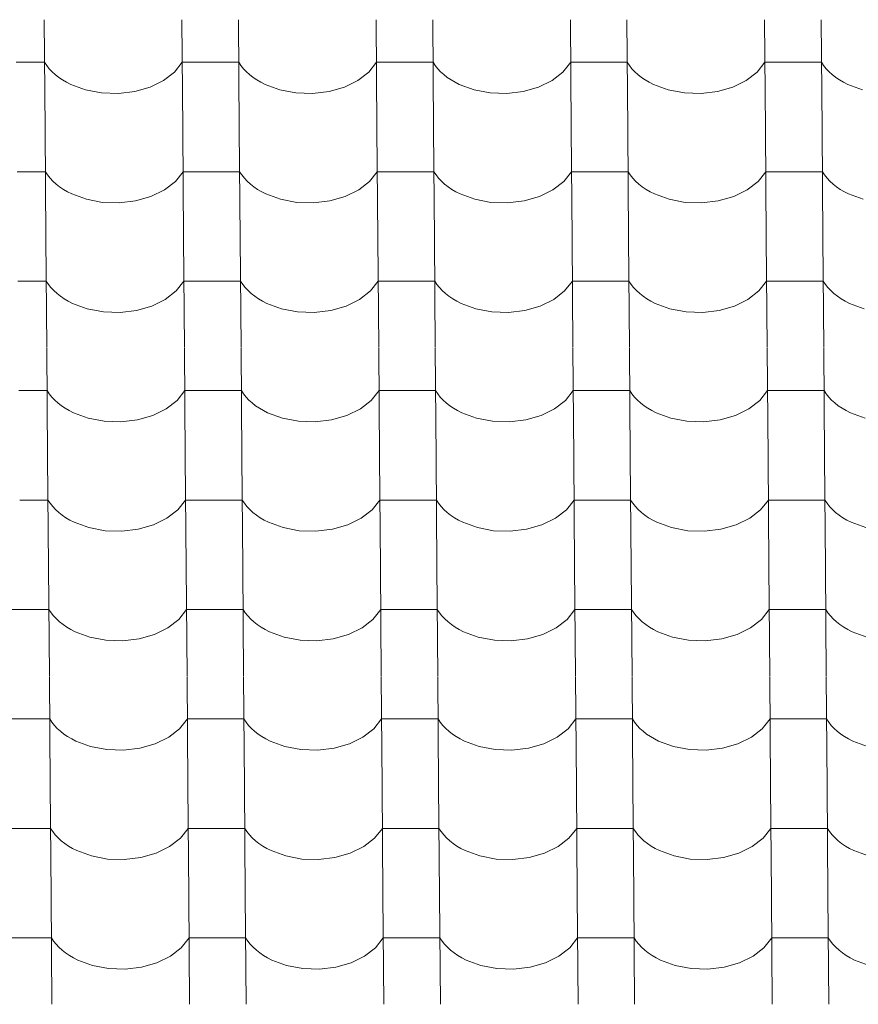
# Model space of a CAD drawing. Header units: millimetres. Extents: x -27785 to 104762, y -947 to 11132.
# Tile 79 of 146: x -10818 to -10105, y 8899 to 9735. Entities that reach past the tile are written whole.
import ezdxf

# ---------------------------------------------------------------- set-up
doc = ezdxf.new("R2010")
doc.units = ezdxf.units.MM
doc.header["$MEASUREMENT"] = 0
doc.layers.add('POHLED JIŽNÍ_1_Bourané_Výplně - Povrchové', color=7, linetype='Continuous')
doc.layers.add('POHLED JIŽNÍ_1_Konstrukce - nosné', color=7, linetype='Continuous')

# ---------------------------------------------------------------- blocks, each defined once
blk = doc.blocks.new('*X2', base_point=(-29303.7, -27473.93))
at = {"layer": 'POHLED JIŽNÍ_1_Bourané_Výplně - Povrchové', "color": 7, "linetype": 'Continuous', "lineweight": 13}
for p, q in [((-10796.91, 9735.37), (-10796.19, 9642.69)), ((-10679.95, 9735.37), (-10679.23, 9642.69)), ((-10631.91, 9735.37), (-10631.19, 9642.69)), ((-10514.95, 9735.37), (-10514.23, 9642.69)), ((-10466.92, 9735.37), (-10466.2, 9642.69)), ((-10349.95, 9735.37), (-10349.23, 9642.69)), ((-10301.92, 9735.37), (-10301.2, 9642.69)), ((-10184.96, 9735.37), (-10184.24, 9642.69)), ((-10136.92, 9735.37), (-10136.2, 9642.69)), ((-10796.63, 9699.21), (-10820.64, 9699.21)), ((-10796.63, 9699.21), (-10794.78, 9696.42)), ((-10686.27, 9690.83), (-10679.66, 9699.21)), ((-10655.65, 9699.21), (-10679.66, 9699.21)), ((-10631.63, 9699.21), (-10655.65, 9699.21)), ((-10631.63, 9699.21), (-10629.79, 9696.42)), ((-10521.27, 9690.83), (-10514.67, 9699.21)), ((-10490.65, 9699.21), (-10514.67, 9699.21)), ((-10466.63, 9699.21), (-10490.65, 9699.21)), ((-10466.63, 9699.21), (-10464.79, 9696.42)), ((-10356.28, 9690.83), (-10349.67, 9699.21)), ((-10325.66, 9699.21), (-10349.67, 9699.21)), ((-10301.64, 9699.21), (-10325.66, 9699.21)), ((-10301.64, 9699.21), (-10299.79, 9696.42)), ((-10191.28, 9690.83), (-10184.68, 9699.21)), ((-10160.66, 9699.21), (-10184.68, 9699.21)), ((-10136.64, 9699.21), (-10160.66, 9699.21)), ((-10136.64, 9699.21), (-10134.8, 9696.42)), ((-10794.78, 9696.42), (-10792.64, 9693.72)), ((-10792.64, 9693.72), (-10790.21, 9691.14)), ((-10790.21, 9691.14), (-10787.51, 9688.67)), ((-10695.52, 9683.65), (-10686.27, 9690.83)), ((-10629.79, 9696.42), (-10627.64, 9693.72)), ((-10627.64, 9693.72), (-10625.22, 9691.14)), ((-10625.22, 9691.14), (-10622.51, 9688.67)), ((-10530.53, 9683.65), (-10521.27, 9690.83)), ((-10464.79, 9696.42), (-10462.65, 9693.72)), ((-10462.65, 9693.72), (-10460.22, 9691.14)), ((-10460.22, 9691.14), (-10457.52, 9688.67)), ((-10365.53, 9683.65), (-10356.28, 9690.83)), ((-10299.79, 9696.42), (-10297.65, 9693.72)), ((-10297.65, 9693.72), (-10295.22, 9691.14)), ((-10295.22, 9691.14), (-10292.52, 9688.67)), ((-10200.53, 9683.65), (-10191.28, 9690.83)), ((-10134.8, 9696.42), (-10132.65, 9693.72)), ((-10132.65, 9693.72), (-10130.23, 9691.14)), ((-10130.23, 9691.14), (-10127.53, 9688.67)), ((-10787.51, 9688.67), (-10784.55, 9686.34)), ((-10784.55, 9686.34), (-10781.35, 9684.17)), ((-10781.35, 9684.17), (-10777.92, 9682.15)), ((-10777.92, 9682.15), (-10774.29, 9680.3)), ((-10706.95, 9678.06), (-10695.52, 9683.65)), ((-10622.51, 9688.67), (-10619.56, 9686.34)), ((-10619.56, 9686.34), (-10616.35, 9684.17)), ((-10616.35, 9684.17), (-10612.93, 9682.15)), ((-10612.93, 9682.15), (-10609.29, 9680.3)), ((-10541.96, 9678.06), (-10530.53, 9683.65)), ((-10457.52, 9688.67), (-10454.56, 9686.34)), ((-10454.56, 9686.34), (-10451.36, 9684.17)), ((-10451.36, 9684.17), (-10447.93, 9682.15)), ((-10447.93, 9682.15), (-10444.3, 9680.3)), ((-10376.96, 9678.06), (-10365.53, 9683.65)), ((-10292.52, 9688.67), (-10289.56, 9686.34)), ((-10289.56, 9686.34), (-10286.36, 9684.17)), ((-10286.36, 9684.17), (-10282.94, 9682.15)), ((-10282.94, 9682.15), (-10279.3, 9680.3)), ((-10211.97, 9678.06), (-10200.53, 9683.65)), ((-10127.53, 9688.67), (-10124.57, 9686.34)), ((-10124.57, 9686.34), (-10121.37, 9684.17)), ((-10121.37, 9684.17), (-10117.94, 9682.15)), ((-10117.94, 9682.15), (-10114.3, 9680.3)), ((-10774.29, 9680.3), (-10761.81, 9675.73)), ((-10761.81, 9675.73), (-10748.13, 9673.14)), ((-10748.13, 9673.14), (-10733.95, 9672.67)), ((-10733.95, 9672.67), (-10719.98, 9674.34)), ((-10719.98, 9674.34), (-10706.95, 9678.06)), ((-10609.29, 9680.3), (-10596.81, 9675.73)), ((-10596.81, 9675.73), (-10583.13, 9673.14)), ((-10583.13, 9673.14), (-10568.95, 9672.67)), ((-10568.95, 9672.67), (-10554.99, 9674.34)), ((-10554.99, 9674.34), (-10541.96, 9678.06)), ((-10444.3, 9680.3), (-10431.82, 9675.73)), ((-10431.82, 9675.73), (-10418.14, 9673.14)), ((-10418.14, 9673.14), (-10403.95, 9672.67)), ((-10403.95, 9672.67), (-10389.99, 9674.34)), ((-10389.99, 9674.34), (-10376.96, 9678.06)), ((-10279.3, 9680.3), (-10266.82, 9675.73)), ((-10266.82, 9675.73), (-10253.14, 9673.14)), ((-10253.14, 9673.14), (-10238.96, 9672.67)), ((-10238.96, 9672.67), (-10225, 9674.34)), ((-10225, 9674.34), (-10211.97, 9678.06)), ((-10114.3, 9680.3), (-10101.82, 9675.73)), ((-10796.18, 9642.36), (-10795.46, 9549.68)), ((-10679.22, 9642.36), (-10678.5, 9549.68)), ((-10631.19, 9642.36), (-10630.47, 9549.68)), ((-10514.23, 9642.36), (-10513.51, 9549.68)), ((-10466.19, 9642.36), (-10465.47, 9549.68)), ((-10349.23, 9642.36), (-10348.51, 9549.68)), ((-10301.2, 9642.36), (-10300.48, 9549.68)), ((-10184.23, 9642.36), (-10183.51, 9549.68)), ((-10136.2, 9642.36), (-10135.48, 9549.68)), ((-10795.9, 9606.2), (-10819.92, 9606.2)), ((-10795.9, 9606.2), (-10794.06, 9603.41)), ((-10685.54, 9597.82), (-10678.94, 9606.2)), ((-10654.92, 9606.2), (-10678.94, 9606.2)), ((-10630.91, 9606.2), (-10654.92, 9606.2)), ((-10630.91, 9606.2), (-10629.06, 9603.41)), ((-10520.55, 9597.82), (-10513.95, 9606.2)), ((-10489.93, 9606.2), (-10513.95, 9606.2)), ((-10465.91, 9606.2), (-10489.93, 9606.2)), ((-10465.91, 9606.2), (-10464.07, 9603.41)), ((-10355.55, 9597.82), (-10348.95, 9606.2)), ((-10324.93, 9606.2), (-10348.95, 9606.2)), ((-10300.92, 9606.2), (-10324.93, 9606.2)), ((-10300.92, 9606.2), (-10299.07, 9603.41)), ((-10190.56, 9597.82), (-10183.95, 9606.2)), ((-10159.94, 9606.2), (-10183.95, 9606.2)), ((-10135.92, 9606.2), (-10159.94, 9606.2)), ((-10135.92, 9606.2), (-10134.07, 9603.41)), ((-10794.06, 9603.41), (-10791.92, 9600.71)), ((-10791.92, 9600.71), (-10789.49, 9598.13)), ((-10789.49, 9598.13), (-10786.79, 9595.66)), ((-10694.8, 9590.65), (-10685.54, 9597.82)), ((-10629.06, 9603.41), (-10626.92, 9600.71)), ((-10626.92, 9600.71), (-10624.49, 9598.13)), ((-10624.49, 9598.13), (-10621.79, 9595.66)), ((-10529.8, 9590.65), (-10520.55, 9597.82)), ((-10464.07, 9603.41), (-10461.92, 9600.71)), ((-10461.92, 9600.71), (-10459.5, 9598.13)), ((-10459.5, 9598.13), (-10456.8, 9595.66)), ((-10364.81, 9590.65), (-10355.55, 9597.82)), ((-10299.07, 9603.41), (-10296.93, 9600.71)), ((-10296.93, 9600.71), (-10294.5, 9598.13)), ((-10294.5, 9598.13), (-10291.8, 9595.66)), ((-10199.81, 9590.65), (-10190.56, 9597.82)), ((-10134.07, 9603.41), (-10131.93, 9600.71)), ((-10131.93, 9600.71), (-10129.5, 9598.13)), ((-10129.5, 9598.13), (-10126.8, 9595.66)), ((-10786.79, 9595.66), (-10783.83, 9593.34)), ((-10783.83, 9593.34), (-10780.63, 9591.16)), ((-10780.63, 9591.16), (-10777.2, 9589.14)), ((-10777.2, 9589.14), (-10773.56, 9587.29)), ((-10706.23, 9585.05), (-10694.8, 9590.65)), ((-10621.79, 9595.66), (-10618.83, 9593.34)), ((-10618.83, 9593.34), (-10615.63, 9591.16)), ((-10615.63, 9591.16), (-10612.2, 9589.14)), ((-10612.2, 9589.14), (-10608.57, 9587.29)), ((-10541.24, 9585.05), (-10529.8, 9590.65)), ((-10456.8, 9595.66), (-10453.84, 9593.34)), ((-10453.84, 9593.34), (-10450.64, 9591.16)), ((-10450.64, 9591.16), (-10447.21, 9589.14)), ((-10447.21, 9589.14), (-10443.57, 9587.29)), ((-10376.24, 9585.05), (-10364.81, 9590.65)), ((-10291.8, 9595.66), (-10288.84, 9593.34)), ((-10288.84, 9593.34), (-10285.64, 9591.16)), ((-10285.64, 9591.16), (-10282.21, 9589.14)), ((-10282.21, 9589.14), (-10278.58, 9587.29)), ((-10211.24, 9585.05), (-10199.81, 9590.65)), ((-10126.8, 9595.66), (-10123.84, 9593.34)), ((-10123.84, 9593.34), (-10120.64, 9591.16)), ((-10120.64, 9591.16), (-10117.22, 9589.14)), ((-10117.22, 9589.14), (-10113.58, 9587.29)), ((-10773.56, 9587.29), (-10761.08, 9582.72)), ((-10761.08, 9582.72), (-10747.41, 9580.13)), ((-10733.22, 9579.66), (-10719.26, 9581.33)), ((-10719.26, 9581.33), (-10706.23, 9585.05)), ((-10608.57, 9587.29), (-10596.09, 9582.72)), ((-10596.09, 9582.72), (-10582.41, 9580.13)), ((-10568.23, 9579.66), (-10554.27, 9581.33)), ((-10554.27, 9581.33), (-10541.24, 9585.05)), ((-10443.57, 9587.29), (-10431.09, 9582.72)), ((-10431.09, 9582.72), (-10417.41, 9580.13)), ((-10403.23, 9579.66), (-10389.27, 9581.33)), ((-10389.27, 9581.33), (-10376.24, 9585.05)), ((-10278.58, 9587.29), (-10266.1, 9582.72)), ((-10266.1, 9582.72), (-10252.42, 9580.13)), ((-10238.24, 9579.66), (-10224.27, 9581.33)), ((-10224.27, 9581.33), (-10211.24, 9585.05)), ((-10113.58, 9587.29), (-10101.1, 9582.72)), ((-10747.41, 9580.13), (-10733.22, 9579.66)), ((-10582.41, 9580.13), (-10568.23, 9579.66)), ((-10417.41, 9580.13), (-10403.23, 9579.66)), ((-10252.42, 9580.13), (-10238.24, 9579.66)), ((-10795.46, 9549.35), (-10794.74, 9456.68)), ((-10678.5, 9549.35), (-10677.78, 9456.68)), ((-10630.46, 9549.35), (-10629.74, 9456.68)), ((-10513.5, 9549.35), (-10512.78, 9456.68)), ((-10465.47, 9549.35), (-10464.75, 9456.68)), ((-10348.51, 9549.35), (-10347.79, 9456.68)), ((-10300.47, 9549.35), (-10299.75, 9456.68)), ((-10183.51, 9549.35), (-10182.79, 9456.68)), ((-10135.48, 9549.35), (-10134.76, 9456.68)), ((-10795.18, 9513.19), (-10819.2, 9513.19)), ((-10795.18, 9513.19), (-10793.33, 9510.4)), ((-10793.33, 9510.4), (-10791.19, 9507.7)), ((-10791.19, 9507.7), (-10788.76, 9505.12)), ((-10684.82, 9504.81), (-10678.22, 9513.19)), ((-10654.2, 9513.19), (-10678.22, 9513.19)), ((-10630.18, 9513.19), (-10654.2, 9513.19)), ((-10630.18, 9513.19), (-10628.34, 9510.4)), ((-10628.34, 9510.4), (-10626.2, 9507.7)), ((-10626.2, 9507.7), (-10623.77, 9505.12)), ((-10519.82, 9504.81), (-10513.22, 9513.19)), ((-10489.2, 9513.19), (-10513.22, 9513.19)), ((-10465.19, 9513.19), (-10489.2, 9513.19)), ((-10465.19, 9513.19), (-10463.34, 9510.4)), ((-10463.34, 9510.4), (-10461.2, 9507.7)), ((-10461.2, 9507.7), (-10458.77, 9505.12)), ((-10354.83, 9504.81), (-10348.23, 9513.19)), ((-10324.21, 9513.19), (-10348.23, 9513.19)), ((-10300.19, 9513.19), (-10324.21, 9513.19)), ((-10300.19, 9513.19), (-10298.35, 9510.4)), ((-10298.35, 9510.4), (-10296.2, 9507.7)), ((-10296.2, 9507.7), (-10293.78, 9505.12)), ((-10189.83, 9504.81), (-10183.23, 9513.19)), ((-10159.21, 9513.19), (-10183.23, 9513.19)), ((-10135.2, 9513.19), (-10159.21, 9513.19)), ((-10135.2, 9513.19), (-10133.35, 9510.4)), ((-10133.35, 9510.4), (-10131.21, 9507.7)), ((-10131.21, 9507.7), (-10128.78, 9505.12)), ((-10788.76, 9505.12), (-10786.06, 9502.65)), ((-10786.06, 9502.65), (-10783.1, 9500.33)), ((-10783.1, 9500.33), (-10779.9, 9498.15)), ((-10779.9, 9498.15), (-10776.48, 9496.13)), ((-10705.51, 9492.05), (-10694.07, 9497.64)), ((-10694.07, 9497.64), (-10684.82, 9504.81)), ((-10623.77, 9505.12), (-10621.07, 9502.65)), ((-10621.07, 9502.65), (-10618.11, 9500.33)), ((-10618.11, 9500.33), (-10614.91, 9498.15)), ((-10614.91, 9498.15), (-10611.48, 9496.13)), ((-10540.51, 9492.05), (-10529.08, 9497.64)), ((-10529.08, 9497.64), (-10519.82, 9504.81)), ((-10458.77, 9505.12), (-10456.07, 9502.65)), ((-10456.07, 9502.65), (-10453.11, 9500.33)), ((-10453.11, 9500.33), (-10449.91, 9498.15)), ((-10449.91, 9498.15), (-10446.48, 9496.13)), ((-10375.52, 9492.05), (-10364.08, 9497.64)), ((-10364.08, 9497.64), (-10354.83, 9504.81)), ((-10293.78, 9505.12), (-10291.08, 9502.65)), ((-10291.08, 9502.65), (-10288.12, 9500.33)), ((-10288.12, 9500.33), (-10284.92, 9498.15)), ((-10284.92, 9498.15), (-10281.49, 9496.13)), ((-10210.52, 9492.05), (-10199.09, 9497.64)), ((-10199.09, 9497.64), (-10189.83, 9504.81)), ((-10128.78, 9505.12), (-10126.08, 9502.65)), ((-10126.08, 9502.65), (-10123.12, 9500.33)), ((-10123.12, 9500.33), (-10119.92, 9498.15)), ((-10119.92, 9498.15), (-10116.49, 9496.13)), ((-10776.48, 9496.13), (-10772.84, 9494.28)), ((-10772.84, 9494.28), (-10760.36, 9489.71)), ((-10760.36, 9489.71), (-10746.68, 9487.12)), ((-10718.54, 9488.32), (-10705.51, 9492.05)), ((-10611.48, 9496.13), (-10607.84, 9494.28)), ((-10607.84, 9494.28), (-10595.36, 9489.71)), ((-10595.36, 9489.71), (-10581.69, 9487.12)), ((-10553.54, 9488.32), (-10540.51, 9492.05)), ((-10446.48, 9496.13), (-10442.85, 9494.28)), ((-10442.85, 9494.28), (-10430.37, 9489.71)), ((-10430.37, 9489.71), (-10416.69, 9487.12)), ((-10388.55, 9488.32), (-10375.52, 9492.05)), ((-10281.49, 9496.13), (-10277.85, 9494.28)), ((-10277.85, 9494.28), (-10265.37, 9489.71)), ((-10265.37, 9489.71), (-10251.69, 9487.12)), ((-10223.55, 9488.32), (-10210.52, 9492.05)), ((-10116.49, 9496.13), (-10112.86, 9494.28)), ((-10112.86, 9494.28), (-10100.38, 9489.71)), ((-10746.68, 9487.12), (-10732.5, 9486.65)), ((-10732.5, 9486.65), (-10718.54, 9488.32)), ((-10581.69, 9487.12), (-10567.5, 9486.65)), ((-10567.5, 9486.65), (-10553.54, 9488.32)), ((-10416.69, 9487.12), (-10402.51, 9486.65)), ((-10402.51, 9486.65), (-10388.55, 9488.32)), ((-10251.69, 9487.12), (-10237.51, 9486.65)), ((-10237.51, 9486.65), (-10223.55, 9488.32)), ((-10794.74, 9456.34), (-10794.02, 9363.67)), ((-10677.78, 9456.34), (-10677.05, 9363.67)), ((-10629.74, 9456.34), (-10629.02, 9363.67)), ((-10512.78, 9456.34), (-10512.06, 9363.67)), ((-10464.75, 9456.34), (-10464.02, 9363.67)), ((-10347.78, 9456.34), (-10347.06, 9363.67)), ((-10299.75, 9456.34), (-10299.03, 9363.67)), ((-10182.79, 9456.34), (-10182.07, 9363.67)), ((-10134.75, 9456.34), (-10134.03, 9363.67)), ((-10794.46, 9420.18), (-10818.47, 9420.18)), ((-10794.46, 9420.18), (-10792.61, 9417.39)), ((-10792.61, 9417.39), (-10790.47, 9414.7)), ((-10790.47, 9414.7), (-10788.04, 9412.11)), ((-10684.1, 9411.8), (-10677.49, 9420.18)), ((-10653.48, 9420.18), (-10677.49, 9420.18)), ((-10629.46, 9420.18), (-10653.48, 9420.18)), ((-10629.46, 9420.18), (-10627.61, 9417.39)), ((-10627.61, 9417.39), (-10625.47, 9414.7)), ((-10625.47, 9414.7), (-10623.04, 9412.11)), ((-10519.1, 9411.8), (-10512.5, 9420.18)), ((-10488.48, 9420.18), (-10512.5, 9420.18)), ((-10464.46, 9420.18), (-10488.48, 9420.18)), ((-10464.46, 9420.18), (-10462.62, 9417.39)), ((-10462.62, 9417.39), (-10460.48, 9414.7)), ((-10460.48, 9414.7), (-10458.05, 9412.11)), ((-10354.1, 9411.8), (-10347.5, 9420.18)), ((-10323.48, 9420.18), (-10347.5, 9420.18)), ((-10299.47, 9420.18), (-10323.48, 9420.18)), ((-10299.47, 9420.18), (-10297.62, 9417.39)), ((-10297.62, 9417.39), (-10295.48, 9414.7)), ((-10295.48, 9414.7), (-10293.05, 9412.11)), ((-10189.11, 9411.8), (-10182.51, 9420.18)), ((-10158.49, 9420.18), (-10182.51, 9420.18)), ((-10134.47, 9420.18), (-10158.49, 9420.18)), ((-10134.47, 9420.18), (-10132.63, 9417.39)), ((-10132.63, 9417.39), (-10130.48, 9414.7)), ((-10130.48, 9414.7), (-10128.06, 9412.11)), ((-10788.04, 9412.11), (-10785.34, 9409.64)), ((-10785.34, 9409.64), (-10782.38, 9407.32)), ((-10782.38, 9407.32), (-10779.18, 9405.14)), ((-10779.18, 9405.14), (-10775.75, 9403.12)), ((-10693.35, 9404.63), (-10684.1, 9411.8)), ((-10623.04, 9412.11), (-10620.34, 9409.64)), ((-10620.34, 9409.64), (-10617.39, 9407.32)), ((-10617.39, 9407.32), (-10614.18, 9405.14)), ((-10614.18, 9405.14), (-10610.76, 9403.12)), ((-10528.35, 9404.63), (-10519.1, 9411.8)), ((-10458.05, 9412.11), (-10455.35, 9409.64)), ((-10455.35, 9409.64), (-10452.39, 9407.32)), ((-10452.39, 9407.32), (-10449.19, 9405.14)), ((-10449.19, 9405.14), (-10445.76, 9403.12)), ((-10363.36, 9404.63), (-10354.1, 9411.8)), ((-10293.05, 9412.11), (-10290.35, 9409.64)), ((-10290.35, 9409.64), (-10287.39, 9407.32)), ((-10287.39, 9407.32), (-10284.19, 9405.14)), ((-10284.19, 9405.14), (-10280.76, 9403.12)), ((-10198.36, 9404.63), (-10189.11, 9411.8)), ((-10128.06, 9412.11), (-10125.36, 9409.64)), ((-10125.36, 9409.64), (-10122.4, 9407.32)), ((-10122.4, 9407.32), (-10119.2, 9405.14)), ((-10119.2, 9405.14), (-10115.77, 9403.12)), ((-10775.75, 9403.12), (-10772.12, 9401.27)), ((-10772.12, 9401.27), (-10759.64, 9396.7)), ((-10759.64, 9396.7), (-10745.96, 9394.11)), ((-10717.81, 9395.31), (-10704.78, 9399.04)), ((-10704.78, 9399.04), (-10693.35, 9404.63)), ((-10610.76, 9403.12), (-10607.12, 9401.27)), ((-10607.12, 9401.27), (-10594.64, 9396.7)), ((-10594.64, 9396.7), (-10580.96, 9394.11)), ((-10552.82, 9395.31), (-10539.79, 9399.04)), ((-10539.79, 9399.04), (-10528.35, 9404.63)), ((-10445.76, 9403.12), (-10442.12, 9401.27)), ((-10442.12, 9401.27), (-10429.65, 9396.7)), ((-10429.65, 9396.7), (-10415.97, 9394.11)), ((-10387.82, 9395.31), (-10374.79, 9399.04)), ((-10374.79, 9399.04), (-10363.36, 9404.63)), ((-10280.76, 9403.12), (-10277.13, 9401.27)), ((-10277.13, 9401.27), (-10264.65, 9396.7)), ((-10264.65, 9396.7), (-10250.97, 9394.11)), ((-10222.83, 9395.31), (-10209.8, 9399.04)), ((-10209.8, 9399.04), (-10198.36, 9404.63)), ((-10115.77, 9403.12), (-10112.13, 9401.27)), ((-10112.13, 9401.27), (-10099.65, 9396.7)), ((-10745.96, 9394.11), (-10731.78, 9393.64)), ((-10731.78, 9393.64), (-10717.81, 9395.31)), ((-10580.96, 9394.11), (-10566.78, 9393.64)), ((-10566.78, 9393.64), (-10552.82, 9395.31)), ((-10415.97, 9394.11), (-10401.78, 9393.64)), ((-10401.78, 9393.64), (-10387.82, 9395.31)), ((-10250.97, 9394.11), (-10236.79, 9393.64)), ((-10236.79, 9393.64), (-10222.83, 9395.31)), ((-10794.01, 9363.33), (-10793.29, 9270.66)), ((-10677.05, 9363.33), (-10676.33, 9270.66)), ((-10629.02, 9363.33), (-10628.3, 9270.66)), ((-10512.06, 9363.33), (-10511.33, 9270.66)), ((-10464.02, 9363.33), (-10463.3, 9270.66)), ((-10347.06, 9363.33), (-10346.34, 9270.66)), ((-10299.03, 9363.33), (-10298.3, 9270.66)), ((-10182.06, 9363.33), (-10181.34, 9270.66)), ((-10134.03, 9363.33), (-10133.31, 9270.66)), ((-10793.73, 9327.18), (-10817.75, 9327.18)), ((-10793.73, 9327.18), (-10791.89, 9324.38)), ((-10791.89, 9324.38), (-10789.74, 9321.69)), ((-10789.74, 9321.69), (-10787.32, 9319.1)), ((-10683.37, 9318.79), (-10676.77, 9327.18)), ((-10652.75, 9327.18), (-10676.77, 9327.18)), ((-10628.74, 9327.18), (-10652.75, 9327.18)), ((-10628.74, 9327.18), (-10626.89, 9324.38)), ((-10626.89, 9324.38), (-10624.75, 9321.69)), ((-10624.75, 9321.69), (-10622.32, 9319.1)), ((-10518.38, 9318.79), (-10511.77, 9327.18)), ((-10487.76, 9327.18), (-10511.77, 9327.18)), ((-10463.74, 9327.18), (-10487.76, 9327.18)), ((-10463.74, 9327.18), (-10461.89, 9324.38)), ((-10461.89, 9324.38), (-10459.75, 9321.69)), ((-10459.75, 9321.69), (-10457.32, 9319.1)), ((-10353.38, 9318.79), (-10346.78, 9327.18)), ((-10322.76, 9327.18), (-10346.78, 9327.18)), ((-10298.74, 9327.18), (-10322.76, 9327.18)), ((-10298.74, 9327.18), (-10296.9, 9324.38)), ((-10296.9, 9324.38), (-10294.76, 9321.69)), ((-10294.76, 9321.69), (-10292.33, 9319.1)), ((-10188.39, 9318.79), (-10181.78, 9327.18)), ((-10157.77, 9327.18), (-10181.78, 9327.18)), ((-10133.75, 9327.18), (-10157.77, 9327.18)), ((-10133.75, 9327.18), (-10131.9, 9324.38)), ((-10131.9, 9324.38), (-10129.76, 9321.69)), ((-10129.76, 9321.69), (-10127.33, 9319.1)), ((-10787.32, 9319.1), (-10784.62, 9316.64)), ((-10784.62, 9316.64), (-10781.66, 9314.31)), ((-10781.66, 9314.31), (-10778.46, 9312.13)), ((-10692.63, 9311.62), (-10683.37, 9318.79)), ((-10622.32, 9319.1), (-10619.62, 9316.64)), ((-10619.62, 9316.64), (-10616.66, 9314.31)), ((-10616.66, 9314.31), (-10613.46, 9312.13)), ((-10527.63, 9311.62), (-10518.38, 9318.79)), ((-10457.32, 9319.1), (-10454.62, 9316.64)), ((-10454.62, 9316.64), (-10451.67, 9314.31)), ((-10451.67, 9314.31), (-10448.46, 9312.13)), ((-10362.64, 9311.62), (-10353.38, 9318.79)), ((-10292.33, 9319.1), (-10289.63, 9316.64)), ((-10289.63, 9316.64), (-10286.67, 9314.31)), ((-10286.67, 9314.31), (-10283.47, 9312.13)), ((-10197.64, 9311.62), (-10188.39, 9318.79)), ((-10127.33, 9319.1), (-10124.63, 9316.64)), ((-10124.63, 9316.64), (-10121.67, 9314.31)), ((-10121.67, 9314.31), (-10118.47, 9312.13)), ((-10778.46, 9312.13), (-10775.03, 9310.11)), ((-10775.03, 9310.11), (-10771.39, 9308.26)), ((-10771.39, 9308.26), (-10758.91, 9303.69)), ((-10717.09, 9302.3), (-10704.06, 9306.03)), ((-10704.06, 9306.03), (-10692.63, 9311.62)), ((-10613.46, 9312.13), (-10610.03, 9310.11)), ((-10610.03, 9310.11), (-10606.4, 9308.26)), ((-10606.4, 9308.26), (-10593.92, 9303.69)), ((-10552.09, 9302.3), (-10539.06, 9306.03)), ((-10539.06, 9306.03), (-10527.63, 9311.62)), ((-10448.46, 9312.13), (-10445.04, 9310.11)), ((-10445.04, 9310.11), (-10441.4, 9308.26)), ((-10441.4, 9308.26), (-10428.92, 9303.69)), ((-10387.1, 9302.3), (-10374.07, 9306.03)), ((-10374.07, 9306.03), (-10362.64, 9311.62)), ((-10283.47, 9312.13), (-10280.04, 9310.11)), ((-10280.04, 9310.11), (-10276.4, 9308.26)), ((-10276.4, 9308.26), (-10263.93, 9303.69)), ((-10222.1, 9302.3), (-10209.07, 9306.03)), ((-10209.07, 9306.03), (-10197.64, 9311.62)), ((-10118.47, 9312.13), (-10115.04, 9310.11)), ((-10115.04, 9310.11), (-10111.41, 9308.26)), ((-10111.41, 9308.26), (-10098.93, 9303.69)), ((-10758.91, 9303.69), (-10745.23, 9301.1)), ((-10745.23, 9301.1), (-10731.05, 9300.63)), ((-10731.05, 9300.63), (-10717.09, 9302.3)), ((-10593.92, 9303.69), (-10580.24, 9301.1)), ((-10580.24, 9301.1), (-10566.06, 9300.63)), ((-10566.06, 9300.63), (-10552.09, 9302.3)), ((-10428.92, 9303.69), (-10415.24, 9301.1)), ((-10415.24, 9301.1), (-10401.06, 9300.63)), ((-10401.06, 9300.63), (-10387.1, 9302.3)), ((-10263.93, 9303.69), (-10250.25, 9301.1)), ((-10250.25, 9301.1), (-10236.06, 9300.63)), ((-10236.06, 9300.63), (-10222.1, 9302.3)), ((-10793.29, 9270.32), (-10792.57, 9177.65)), ((-10676.33, 9270.32), (-10675.61, 9177.65)), ((-10628.29, 9270.32), (-10627.57, 9177.65)), ((-10511.33, 9270.32), (-10510.61, 9177.65)), ((-10463.3, 9270.32), (-10462.58, 9177.65)), ((-10346.34, 9270.32), (-10345.62, 9177.65)), ((-10298.3, 9270.32), (-10297.58, 9177.65)), ((-10181.34, 9270.32), (-10180.62, 9177.65)), ((-10133.31, 9270.32), (-10132.58, 9177.65)), ((-10817.03, 9234.17), (-10841.04, 9234.17)), ((-10793.01, 9234.17), (-10817.03, 9234.17)), ((-10793.01, 9234.17), (-10791.16, 9231.37)), ((-10791.16, 9231.37), (-10789.02, 9228.68)), ((-10682.65, 9225.78), (-10676.05, 9234.17)), ((-10652.03, 9234.17), (-10676.05, 9234.17)), ((-10628.01, 9234.17), (-10652.03, 9234.17)), ((-10628.01, 9234.17), (-10626.17, 9231.37)), ((-10626.17, 9231.37), (-10624.02, 9228.68)), ((-10517.65, 9225.78), (-10511.05, 9234.17)), ((-10487.03, 9234.17), (-10511.05, 9234.17)), ((-10463.02, 9234.17), (-10487.03, 9234.17)), ((-10463.02, 9234.17), (-10461.17, 9231.37)), ((-10461.17, 9231.37), (-10459.03, 9228.68)), ((-10352.66, 9225.78), (-10346.05, 9234.17)), ((-10322.04, 9234.17), (-10346.05, 9234.17)), ((-10298.02, 9234.17), (-10322.04, 9234.17)), ((-10298.02, 9234.17), (-10296.17, 9231.37)), ((-10296.17, 9231.37), (-10294.03, 9228.68)), ((-10187.66, 9225.78), (-10181.06, 9234.17)), ((-10157.04, 9234.17), (-10181.06, 9234.17)), ((-10133.02, 9234.17), (-10157.04, 9234.17)), ((-10133.02, 9234.17), (-10131.18, 9231.37)), ((-10131.18, 9231.37), (-10129.04, 9228.68)), ((-10789.02, 9228.68), (-10786.59, 9226.09)), ((-10786.59, 9226.09), (-10783.89, 9223.63)), ((-10783.89, 9223.63), (-10780.93, 9221.3)), ((-10780.93, 9221.3), (-10777.73, 9219.12)), ((-10691.9, 9218.61), (-10682.65, 9225.78)), ((-10624.02, 9228.68), (-10621.6, 9226.09)), ((-10621.6, 9226.09), (-10618.9, 9223.63)), ((-10618.9, 9223.63), (-10615.94, 9221.3)), ((-10615.94, 9221.3), (-10612.74, 9219.12)), ((-10526.91, 9218.61), (-10517.65, 9225.78)), ((-10459.03, 9228.68), (-10456.6, 9226.09)), ((-10456.6, 9226.09), (-10453.9, 9223.63)), ((-10453.9, 9223.63), (-10450.94, 9221.3)), ((-10450.94, 9221.3), (-10447.74, 9219.12)), ((-10361.91, 9218.61), (-10352.66, 9225.78)), ((-10294.03, 9228.68), (-10291.61, 9226.09)), ((-10291.61, 9226.09), (-10288.9, 9223.63)), ((-10288.9, 9223.63), (-10285.95, 9221.3)), ((-10285.95, 9221.3), (-10282.74, 9219.12)), ((-10196.92, 9218.61), (-10187.66, 9225.78)), ((-10129.04, 9228.68), (-10126.61, 9226.09)), ((-10126.61, 9226.09), (-10123.91, 9223.63)), ((-10123.91, 9223.63), (-10120.95, 9221.3)), ((-10120.95, 9221.3), (-10117.75, 9219.12)), ((-10777.73, 9219.12), (-10774.3, 9217.1)), ((-10774.3, 9217.1), (-10770.67, 9215.25)), ((-10770.67, 9215.25), (-10758.19, 9210.68)), ((-10716.37, 9209.29), (-10703.34, 9213.02)), ((-10703.34, 9213.02), (-10691.9, 9218.61)), ((-10612.74, 9219.12), (-10609.31, 9217.1)), ((-10609.31, 9217.1), (-10605.67, 9215.25)), ((-10605.67, 9215.25), (-10593.19, 9210.68)), ((-10551.37, 9209.29), (-10538.34, 9213.02)), ((-10538.34, 9213.02), (-10526.91, 9218.61)), ((-10447.74, 9219.12), (-10444.31, 9217.1)), ((-10444.31, 9217.1), (-10440.68, 9215.25)), ((-10440.68, 9215.25), (-10428.2, 9210.68)), ((-10386.37, 9209.29), (-10373.34, 9213.02)), ((-10373.34, 9213.02), (-10361.91, 9218.61)), ((-10282.74, 9219.12), (-10279.32, 9217.1)), ((-10279.32, 9217.1), (-10275.68, 9215.25)), ((-10275.68, 9215.25), (-10263.2, 9210.68)), ((-10221.38, 9209.29), (-10208.35, 9213.02)), ((-10208.35, 9213.02), (-10196.92, 9218.61)), ((-10117.75, 9219.12), (-10114.32, 9217.1)), ((-10114.32, 9217.1), (-10110.69, 9215.25)), ((-10110.69, 9215.25), (-10098.21, 9210.68)), ((-10758.19, 9210.68), (-10744.51, 9208.09)), ((-10744.51, 9208.09), (-10730.33, 9207.62)), ((-10730.33, 9207.62), (-10716.37, 9209.29)), ((-10593.19, 9210.68), (-10579.51, 9208.09)), ((-10579.51, 9208.09), (-10565.33, 9207.62)), ((-10565.33, 9207.62), (-10551.37, 9209.29)), ((-10428.2, 9210.68), (-10414.52, 9208.09)), ((-10414.52, 9208.09), (-10400.34, 9207.62)), ((-10400.34, 9207.62), (-10386.37, 9209.29)), ((-10263.2, 9210.68), (-10249.52, 9208.09)), ((-10249.52, 9208.09), (-10235.34, 9207.62)), ((-10235.34, 9207.62), (-10221.38, 9209.29)), ((-10792.57, 9177.31), (-10791.85, 9084.64)), ((-10675.6, 9177.31), (-10674.88, 9084.64)), ((-10627.57, 9177.31), (-10626.85, 9084.64)), ((-10510.61, 9177.31), (-10509.89, 9084.64)), ((-10462.57, 9177.31), (-10461.85, 9084.64)), ((-10345.61, 9177.31), (-10344.89, 9084.64)), ((-10297.58, 9177.31), (-10296.86, 9084.64)), ((-10180.62, 9177.31), (-10179.9, 9084.64)), ((-10132.58, 9177.31), (-10131.86, 9084.64)), ((-10816.3, 9141.16), (-10840.32, 9141.16)), ((-10792.28, 9141.16), (-10816.3, 9141.16)), ((-10792.28, 9141.16), (-10790.44, 9138.36)), ((-10790.44, 9138.36), (-10788.3, 9135.67)), ((-10681.93, 9132.77), (-10675.32, 9141.16)), ((-10651.31, 9141.16), (-10675.32, 9141.16)), ((-10627.29, 9141.16), (-10651.31, 9141.16)), ((-10627.29, 9141.16), (-10625.44, 9138.36)), ((-10625.44, 9138.36), (-10623.3, 9135.67)), ((-10516.93, 9132.77), (-10510.33, 9141.16)), ((-10486.31, 9141.16), (-10510.33, 9141.16)), ((-10462.29, 9141.16), (-10486.31, 9141.16)), ((-10462.29, 9141.16), (-10460.45, 9138.36)), ((-10460.45, 9138.36), (-10458.3, 9135.67)), ((-10351.93, 9132.77), (-10345.33, 9141.16)), ((-10321.31, 9141.16), (-10345.33, 9141.16)), ((-10297.3, 9141.16), (-10321.31, 9141.16)), ((-10297.3, 9141.16), (-10295.45, 9138.36)), ((-10295.45, 9138.36), (-10293.31, 9135.67)), ((-10186.94, 9132.77), (-10180.34, 9141.16)), ((-10156.32, 9141.16), (-10180.34, 9141.16)), ((-10132.3, 9141.16), (-10156.32, 9141.16)), ((-10132.3, 9141.16), (-10130.46, 9138.36)), ((-10130.46, 9138.36), (-10128.31, 9135.67)), ((-10788.3, 9135.67), (-10785.87, 9133.08)), ((-10785.87, 9133.08), (-10783.17, 9130.62)), ((-10783.17, 9130.62), (-10780.21, 9128.29)), ((-10691.18, 9125.6), (-10681.93, 9132.77)), ((-10623.3, 9135.67), (-10620.87, 9133.08)), ((-10620.87, 9133.08), (-10618.17, 9130.62)), ((-10618.17, 9130.62), (-10615.21, 9128.29)), ((-10526.18, 9125.6), (-10516.93, 9132.77)), ((-10458.3, 9135.67), (-10455.88, 9133.08)), ((-10455.88, 9133.08), (-10453.18, 9130.62)), ((-10453.18, 9130.62), (-10450.22, 9128.29)), ((-10361.19, 9125.6), (-10351.93, 9132.77)), ((-10293.31, 9135.67), (-10290.88, 9133.08)), ((-10290.88, 9133.08), (-10288.18, 9130.62)), ((-10288.18, 9130.62), (-10285.22, 9128.29)), ((-10196.19, 9125.6), (-10186.94, 9132.77)), ((-10128.31, 9135.67), (-10125.89, 9133.08)), ((-10125.89, 9133.08), (-10123.19, 9130.62)), ((-10123.19, 9130.62), (-10120.23, 9128.29)), ((-10780.21, 9128.29), (-10777.01, 9126.11)), ((-10777.01, 9126.11), (-10773.58, 9124.09)), ((-10773.58, 9124.09), (-10769.95, 9122.24)), ((-10769.95, 9122.24), (-10757.47, 9117.67)), ((-10702.61, 9120.01), (-10691.18, 9125.6)), ((-10615.21, 9128.29), (-10612.01, 9126.11)), ((-10612.01, 9126.11), (-10608.59, 9124.09)), ((-10608.59, 9124.09), (-10604.95, 9122.24)), ((-10604.95, 9122.24), (-10592.47, 9117.67)), ((-10537.62, 9120.01), (-10526.18, 9125.6)), ((-10450.22, 9128.29), (-10447.02, 9126.11)), ((-10447.02, 9126.11), (-10443.59, 9124.09)), ((-10443.59, 9124.09), (-10439.95, 9122.24)), ((-10439.95, 9122.24), (-10427.47, 9117.67)), ((-10372.62, 9120.01), (-10361.19, 9125.6)), ((-10285.22, 9128.29), (-10282.02, 9126.11)), ((-10282.02, 9126.11), (-10278.59, 9124.09)), ((-10278.59, 9124.09), (-10274.96, 9122.24)), ((-10274.96, 9122.24), (-10262.48, 9117.67)), ((-10207.63, 9120.01), (-10196.19, 9125.6)), ((-10120.23, 9128.29), (-10117.02, 9126.11)), ((-10117.02, 9126.11), (-10113.6, 9124.09)), ((-10113.6, 9124.09), (-10109.96, 9122.24)), ((-10109.96, 9122.24), (-10097.48, 9117.67)), ((-10757.47, 9117.67), (-10743.79, 9115.08)), ((-10743.79, 9115.08), (-10729.6, 9114.61)), ((-10729.6, 9114.61), (-10715.64, 9116.28)), ((-10715.64, 9116.28), (-10702.61, 9120.01)), ((-10592.47, 9117.67), (-10578.79, 9115.08)), ((-10578.79, 9115.08), (-10564.61, 9114.61)), ((-10564.61, 9114.61), (-10550.65, 9116.28)), ((-10550.65, 9116.28), (-10537.62, 9120.01)), ((-10427.47, 9117.67), (-10413.8, 9115.08)), ((-10413.8, 9115.08), (-10399.61, 9114.61)), ((-10399.61, 9114.61), (-10385.65, 9116.28)), ((-10385.65, 9116.28), (-10372.62, 9120.01)), ((-10262.48, 9117.67), (-10248.8, 9115.08)), ((-10248.8, 9115.08), (-10234.62, 9114.61)), ((-10234.62, 9114.61), (-10220.66, 9116.28)), ((-10220.66, 9116.28), (-10207.63, 9120.01)), ((-10791.84, 9084.3), (-10791.12, 8991.63)), ((-10674.88, 9084.3), (-10674.16, 8991.63)), ((-10626.85, 9084.3), (-10626.13, 8991.63)), ((-10509.88, 9084.3), (-10509.16, 8991.63)), ((-10461.85, 9084.3), (-10461.13, 8991.63)), ((-10344.89, 9084.3), (-10344.17, 8991.63)), ((-10296.85, 9084.3), (-10296.13, 8991.63)), ((-10179.89, 9084.3), (-10179.17, 8991.63)), ((-10131.86, 9084.3), (-10131.14, 8991.63)), ((-10815.58, 9048.15), (-10839.6, 9048.15)), ((-10791.56, 9048.15), (-10815.58, 9048.15)), ((-10791.56, 9048.15), (-10789.72, 9045.36)), ((-10789.72, 9045.36), (-10787.57, 9042.66)), ((-10681.2, 9039.76), (-10674.6, 9048.15)), ((-10650.58, 9048.15), (-10674.6, 9048.15)), ((-10626.57, 9048.15), (-10650.58, 9048.15)), ((-10626.57, 9048.15), (-10624.72, 9045.36)), ((-10624.72, 9045.36), (-10622.58, 9042.66)), ((-10516.21, 9039.76), (-10509.6, 9048.15)), ((-10485.59, 9048.15), (-10509.6, 9048.15)), ((-10461.57, 9048.15), (-10485.59, 9048.15)), ((-10461.57, 9048.15), (-10459.72, 9045.36)), ((-10459.72, 9045.36), (-10457.58, 9042.66)), ((-10351.21, 9039.76), (-10344.61, 9048.15)), ((-10320.59, 9048.15), (-10344.61, 9048.15)), ((-10296.57, 9048.15), (-10320.59, 9048.15)), ((-10296.57, 9048.15), (-10294.73, 9045.36)), ((-10294.73, 9045.36), (-10292.59, 9042.66)), ((-10186.21, 9039.76), (-10179.61, 9048.15)), ((-10155.59, 9048.15), (-10179.61, 9048.15)), ((-10131.58, 9048.15), (-10155.59, 9048.15)), ((-10131.58, 9048.15), (-10129.73, 9045.36)), ((-10129.73, 9045.36), (-10127.59, 9042.66)), ((-10787.57, 9042.66), (-10785.15, 9040.07)), ((-10785.15, 9040.07), (-10782.45, 9037.61)), ((-10782.45, 9037.61), (-10779.49, 9035.28)), ((-10690.46, 9032.59), (-10681.2, 9039.76)), ((-10622.58, 9042.66), (-10620.15, 9040.07)), ((-10620.15, 9040.07), (-10617.45, 9037.61)), ((-10617.45, 9037.61), (-10614.49, 9035.28)), ((-10525.46, 9032.59), (-10516.21, 9039.76)), ((-10457.58, 9042.66), (-10455.15, 9040.07)), ((-10455.15, 9040.07), (-10452.45, 9037.61)), ((-10452.45, 9037.61), (-10449.49, 9035.28)), ((-10360.46, 9032.59), (-10351.21, 9039.76)), ((-10292.59, 9042.66), (-10290.16, 9040.07)), ((-10290.16, 9040.07), (-10287.46, 9037.61)), ((-10287.46, 9037.61), (-10284.5, 9035.28)), ((-10195.47, 9032.59), (-10186.21, 9039.76)), ((-10127.59, 9042.66), (-10125.16, 9040.07)), ((-10125.16, 9040.07), (-10122.46, 9037.61)), ((-10122.46, 9037.61), (-10119.5, 9035.28)), ((-10779.49, 9035.28), (-10776.29, 9033.1)), ((-10776.29, 9033.1), (-10772.86, 9031.08)), ((-10772.86, 9031.08), (-10769.22, 9029.24)), ((-10769.22, 9029.24), (-10756.74, 9024.66)), ((-10701.89, 9027), (-10690.46, 9032.59)), ((-10614.49, 9035.28), (-10611.29, 9033.1)), ((-10611.29, 9033.1), (-10607.86, 9031.08)), ((-10607.86, 9031.08), (-10604.23, 9029.24)), ((-10604.23, 9029.24), (-10591.75, 9024.66)), ((-10536.89, 9027), (-10525.46, 9032.59)), ((-10449.49, 9035.28), (-10446.29, 9033.1)), ((-10446.29, 9033.1), (-10442.87, 9031.08)), ((-10442.87, 9031.08), (-10439.23, 9029.24)), ((-10439.23, 9029.24), (-10426.75, 9024.66)), ((-10371.9, 9027), (-10360.46, 9032.59)), ((-10284.5, 9035.28), (-10281.3, 9033.1)), ((-10281.3, 9033.1), (-10277.87, 9031.08)), ((-10277.87, 9031.08), (-10274.23, 9029.24)), ((-10274.23, 9029.24), (-10261.75, 9024.66)), ((-10206.9, 9027), (-10195.47, 9032.59)), ((-10119.5, 9035.28), (-10116.3, 9033.1)), ((-10116.3, 9033.1), (-10112.87, 9031.08)), ((-10112.87, 9031.08), (-10109.24, 9029.24)), ((-10109.24, 9029.24), (-10096.76, 9024.66)), ((-10756.74, 9024.66), (-10743.06, 9022.08)), ((-10743.06, 9022.08), (-10728.88, 9021.6)), ((-10728.88, 9021.6), (-10714.92, 9023.27)), ((-10714.92, 9023.27), (-10701.89, 9027)), ((-10591.75, 9024.66), (-10578.07, 9022.08)), ((-10578.07, 9022.08), (-10563.89, 9021.6)), ((-10563.89, 9021.6), (-10549.92, 9023.27)), ((-10549.92, 9023.27), (-10536.89, 9027)), ((-10426.75, 9024.66), (-10413.07, 9022.08)), ((-10413.07, 9022.08), (-10398.89, 9021.6)), ((-10398.89, 9021.6), (-10384.93, 9023.27)), ((-10384.93, 9023.27), (-10371.9, 9027)), ((-10261.75, 9024.66), (-10248.08, 9022.08)), ((-10248.08, 9022.08), (-10233.89, 9021.6)), ((-10233.89, 9021.6), (-10219.93, 9023.27)), ((-10219.93, 9023.27), (-10206.9, 9027)), ((-10791.12, 8991.3), (-10790.4, 8898.62)), ((-10674.16, 8991.3), (-10673.44, 8898.62)), ((-10626.12, 8991.3), (-10625.4, 8898.62)), ((-10509.16, 8991.3), (-10508.44, 8898.62)), ((-10461.13, 8991.3), (-10460.41, 8898.62)), ((-10344.17, 8991.3), (-10343.44, 8898.62)), ((-10296.13, 8991.3), (-10295.41, 8898.62)), ((-10179.17, 8991.3), (-10178.45, 8898.62)), ((-10131.14, 8991.3), (-10130.41, 8898.62)), ((-10814.85, 8955.14), (-10838.87, 8955.14)), ((-10790.84, 8955.14), (-10814.85, 8955.14)), ((-10790.84, 8955.14), (-10788.99, 8952.35)), ((-10680.48, 8946.75), (-10673.88, 8955.14)), ((-10649.86, 8955.14), (-10673.88, 8955.14)), ((-10625.84, 8955.14), (-10649.86, 8955.14)), ((-10625.84, 8955.14), (-10624, 8952.35)), ((-10515.48, 8946.75), (-10508.88, 8955.14)), ((-10484.86, 8955.14), (-10508.88, 8955.14)), ((-10460.85, 8955.14), (-10484.86, 8955.14)), ((-10460.85, 8955.14), (-10459, 8952.35)), ((-10350.49, 8946.75), (-10343.88, 8955.14)), ((-10319.87, 8955.14), (-10343.88, 8955.14)), ((-10295.85, 8955.14), (-10319.87, 8955.14)), ((-10295.85, 8955.14), (-10294, 8952.35)), ((-10185.49, 8946.75), (-10178.89, 8955.14)), ((-10154.87, 8955.14), (-10178.89, 8955.14)), ((-10130.85, 8955.14), (-10154.87, 8955.14)), ((-10130.85, 8955.14), (-10129.01, 8952.35)), ((-10788.99, 8952.35), (-10786.85, 8949.65)), ((-10786.85, 8949.65), (-10784.42, 8947.06)), ((-10784.42, 8947.06), (-10781.72, 8944.6)), ((-10689.73, 8939.58), (-10680.48, 8946.75)), ((-10624, 8952.35), (-10621.85, 8949.65)), ((-10621.85, 8949.65), (-10619.43, 8947.06)), ((-10619.43, 8947.06), (-10616.73, 8944.6)), ((-10524.74, 8939.58), (-10515.48, 8946.75)), ((-10459, 8952.35), (-10456.86, 8949.65)), ((-10456.86, 8949.65), (-10454.43, 8947.06)), ((-10454.43, 8947.06), (-10451.73, 8944.6)), ((-10359.74, 8939.58), (-10350.49, 8946.75)), ((-10294, 8952.35), (-10291.86, 8949.65)), ((-10291.86, 8949.65), (-10289.43, 8947.06)), ((-10289.43, 8947.06), (-10286.73, 8944.6)), ((-10194.74, 8939.58), (-10185.49, 8946.75)), ((-10129.01, 8952.35), (-10126.87, 8949.65)), ((-10126.87, 8949.65), (-10124.44, 8947.06)), ((-10124.44, 8947.06), (-10121.74, 8944.6)), ((-10781.72, 8944.6), (-10778.76, 8942.27)), ((-10778.76, 8942.27), (-10775.56, 8940.09)), ((-10775.56, 8940.09), (-10772.13, 8938.07)), ((-10772.13, 8938.07), (-10768.5, 8936.23)), ((-10701.17, 8933.99), (-10689.73, 8939.58)), ((-10616.73, 8944.6), (-10613.77, 8942.27)), ((-10613.77, 8942.27), (-10610.57, 8940.09)), ((-10610.57, 8940.09), (-10607.14, 8938.07)), ((-10607.14, 8938.07), (-10603.5, 8936.23)), ((-10536.17, 8933.99), (-10524.74, 8939.58)), ((-10451.73, 8944.6), (-10448.77, 8942.27)), ((-10448.77, 8942.27), (-10445.57, 8940.09)), ((-10445.57, 8940.09), (-10442.14, 8938.07)), ((-10442.14, 8938.07), (-10438.51, 8936.23)), ((-10371.17, 8933.99), (-10359.74, 8939.58)), ((-10286.73, 8944.6), (-10283.78, 8942.27)), ((-10283.78, 8942.27), (-10280.57, 8940.09)), ((-10280.57, 8940.09), (-10277.15, 8938.07)), ((-10277.15, 8938.07), (-10273.51, 8936.23)), ((-10206.18, 8933.99), (-10194.74, 8939.58)), ((-10121.74, 8944.6), (-10118.78, 8942.27)), ((-10118.78, 8942.27), (-10115.58, 8940.09)), ((-10115.58, 8940.09), (-10112.15, 8938.07)), ((-10112.15, 8938.07), (-10108.51, 8936.23)), ((-10768.5, 8936.23), (-10756.02, 8931.65)), ((-10756.02, 8931.65), (-10742.34, 8929.07)), ((-10742.34, 8929.07), (-10728.16, 8928.6)), ((-10728.16, 8928.6), (-10714.2, 8930.27)), ((-10714.2, 8930.27), (-10701.17, 8933.99)), ((-10603.5, 8936.23), (-10591.02, 8931.65)), ((-10591.02, 8931.65), (-10577.34, 8929.07)), ((-10577.34, 8929.07), (-10563.16, 8928.6)), ((-10563.16, 8928.6), (-10549.2, 8930.27)), ((-10549.2, 8930.27), (-10536.17, 8933.99)), ((-10438.51, 8936.23), (-10426.03, 8931.65)), ((-10426.03, 8931.65), (-10412.35, 8929.07)), ((-10412.35, 8929.07), (-10398.17, 8928.6)), ((-10398.17, 8928.6), (-10384.2, 8930.27)), ((-10384.2, 8930.27), (-10371.17, 8933.99)), ((-10273.51, 8936.23), (-10261.03, 8931.65)), ((-10261.03, 8931.65), (-10247.35, 8929.07)), ((-10247.35, 8929.07), (-10233.17, 8928.6)), ((-10233.17, 8928.6), (-10219.21, 8930.27)), ((-10219.21, 8930.27), (-10206.18, 8933.99)), ((-10108.51, 8936.23), (-10096.04, 8931.65))]:
    blk.add_line(p, q, dxfattribs=at)

msp = doc.modelspace()

# ---------------------------------------------------------------- block references
at = {"layer": 'POHLED JIŽNÍ_1_Konstrukce - nosné', "color": 9, "linetype": 'Continuous', "lineweight": 13}
msp.add_blockref('*X2', (-29303.7, -27473.93), dxfattribs=at)

doc.saveas('drawing.dxf')
